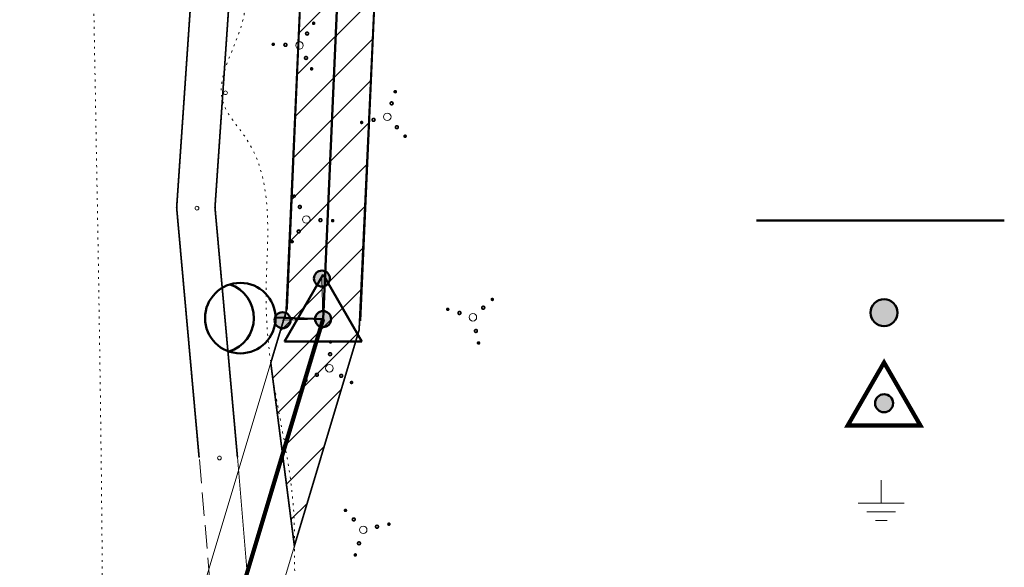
# Model space of a CAD drawing. Header units: millimetres. Extents: x 0 to 1188, y 0 to 841.
# Tile 52 of 76: x 996 to 1101, y 116 to 174. Entities that reach past the tile are written whole.
import ezdxf

# ---------------------------------------------------------------- set-up
doc = ezdxf.new("R2010")
doc.units = ezdxf.units.MM
for name, pattern in [('K5LT32789', [0]), ('K5LT32797', [0]), ('K5LT32809', [0]), ('K5LT32814', [0]), ('K5LT32815', [3.5, 2.5, -1]), ('K5LT32817', [0.7, 0.2, -0.5]), ('K5LT_BASIC', [0]), ('K5LT_THIN', [0])]:
    doc.linetypes.add(name, pattern=pattern)
doc.layers.add('Системный слой', color=7, linetype='Continuous')

# ---------------------------------------------------------------- blocks, each defined once
blk = doc.blocks.new('U583')
at = {"layer": 'Системный слой', "color": 7, "linetype": 'K5LT_BASIC', "lineweight": 50}
for p, q in [((1028.04, 147.02), (1023.93, 139.89)), ((1032.16, 139.89), (1028.04, 147.02)), ((1023.93, 139.89), (1032.16, 139.89))]:
    blk.add_line(p, q, dxfattribs=at)
blk = doc.blocks.new('U586')
at = {"layer": 'Системный слой'}
h = blk.add_hatch(color=7, dxfattribs=at)
h.paths.add_polyline_path([(1027.92, 146.58), (1027.53, 145.83), (1027.58, 145.8), (1027.63, 145.78), (1027.68, 145.77), (1027.73, 145.76), (1027.78, 145.75), (1027.83, 145.74), (1027.88, 145.74), (1027.94, 145.73), (1027.99, 145.74), (1028.04, 145.74), (1028.09, 145.75), (1028.14, 145.76), (1028.19, 145.78), (1028.24, 145.8), (1028.29, 145.82), (1028.34, 145.84), (1028.38, 145.87), (1028.42, 145.9), (1028.46, 145.93), (1028.5, 145.97), (1028.54, 146), (1028.57, 146.04), (1028.61, 146.09), (1028.63, 146.13), (1028.66, 146.17), (1028.69, 146.22), (1028.71, 146.27), (1028.72, 146.32), (1028.74, 146.37), (1028.75, 146.42), (1028.76, 146.47), (1028.77, 146.52), (1028.77, 146.57), (1028.77, 146.62), (1028.76, 146.68), (1028.76, 146.73), (1028.74, 146.78), (1028.73, 146.83), (1028.71, 146.88), (1028.7, 146.93), (1028.67, 146.97), (1028.65, 147.02), (1028.62, 147.06), (1028.59, 147.11), (1028.56, 147.15), (1028.52, 147.18), (1028.48, 147.22), (1028.44, 147.25), (1028.4, 147.28), (1028.36, 147.31), (1028.31, 147.34), (1028.3, 147.34)])
h.paths.add_polyline_path([(1027.07, 146.49), (1027.08, 146.44), (1027.09, 146.39), (1027.1, 146.34), (1027.12, 146.29), (1027.14, 146.24), (1027.16, 146.19), (1027.19, 146.15), (1027.22, 146.1), (1027.25, 146.06), (1027.28, 146.02), (1027.32, 145.98), (1027.35, 145.95), (1027.39, 145.92), (1027.44, 145.88), (1027.48, 145.86), (1027.52, 145.83), (1027.53, 145.83), (1027.92, 146.58), (1028.3, 147.34), (1028.26, 147.36), (1028.21, 147.38), (1028.16, 147.4), (1028.11, 147.41), (1028.06, 147.42), (1028.01, 147.43), (1027.95, 147.43), (1027.9, 147.43), (1027.85, 147.43), (1027.8, 147.43), (1027.75, 147.42), (1027.7, 147.4), (1027.65, 147.39), (1027.6, 147.37), (1027.55, 147.35), (1027.5, 147.33), (1027.46, 147.3), (1027.41, 147.27), (1027.37, 147.24), (1027.33, 147.2), (1027.3, 147.17), (1027.26, 147.13), (1027.23, 147.09), (1027.2, 147.04), (1027.18, 147), (1027.15, 146.95), (1027.13, 146.9), (1027.11, 146.86), (1027.1, 146.81), (1027.08, 146.75), (1027.08, 146.7), (1027.07, 146.65), (1027.07, 146.6), (1027.07, 146.55), (1027.07, 146.5)])
at = {"layer": 'Системный слой', "color": 7, "linetype": 'K5LT_THIN', "lineweight": 18}
blk.add_line((1028.02, 142.59), (1027.92, 146.58), dxfattribs=at)
at = {"layer": 'Системный слой', "color": 7, "linetype": 'K5LT_BASIC', "lineweight": 50}
blk.add_circle((1027.92, 146.58), 0.85, dxfattribs=at)
blk = doc.blocks.new('U585')
at = {"layer": 'Системный слой'}
blk.add_blockref('U586', (0, 0), dxfattribs=at)
blk = doc.blocks.new('U584')
at = {"layer": 'Системный слой'}
h = blk.add_hatch(color=7, dxfattribs=at)
h.paths.add_polyline_path([(1028.04, 142.27), (1028.85, 142.55), (1028.83, 142.59), (1028.81, 142.64), (1028.78, 142.69), (1028.75, 142.73), (1028.72, 142.78), (1028.69, 142.82), (1028.66, 142.86), (1028.62, 142.89), (1028.58, 142.93), (1028.54, 142.96), (1028.5, 142.99), (1028.45, 143.01), (1028.4, 143.04), (1028.36, 143.06), (1028.31, 143.07), (1028.26, 143.09), (1028.21, 143.1), (1028.15, 143.11), (1028.1, 143.11), (1028.05, 143.12), (1028, 143.12), (1027.95, 143.11), (1027.9, 143.1), (1027.84, 143.09), (1027.79, 143.08), (1027.74, 143.06), (1027.7, 143.04), (1027.65, 143.02), (1027.6, 142.99), (1027.56, 142.97), (1027.52, 142.93), (1027.48, 142.9), (1027.44, 142.86), (1027.4, 142.83), (1027.37, 142.79), (1027.34, 142.74), (1027.31, 142.7), (1027.29, 142.65), (1027.27, 142.61), (1027.25, 142.56), (1027.23, 142.51), (1027.22, 142.46), (1027.21, 142.41), (1027.2, 142.36), (1027.2, 142.3), (1027.19, 142.25), (1027.2, 142.2), (1027.2, 142.15), (1027.21, 142.1), (1027.22, 142.05), (1027.24, 142), (1027.24, 141.99)])
h.paths.add_polyline_path([(1028.72, 141.75), (1028.75, 141.79), (1028.78, 141.83), (1028.8, 141.88), (1028.82, 141.93), (1028.84, 141.97), (1028.86, 142.02), (1028.87, 142.07), (1028.88, 142.12), (1028.89, 142.18), (1028.89, 142.23), (1028.89, 142.28), (1028.89, 142.33), (1028.89, 142.38), (1028.88, 142.44), (1028.87, 142.49), (1028.85, 142.54), (1028.85, 142.55), (1028.04, 142.27), (1027.24, 141.99), (1027.26, 141.94), (1027.28, 141.89), (1027.3, 141.85), (1027.33, 141.8), (1027.36, 141.76), (1027.39, 141.72), (1027.43, 141.68), (1027.47, 141.64), (1027.51, 141.61), (1027.55, 141.58), (1027.59, 141.55), (1027.63, 141.52), (1027.68, 141.5), (1027.73, 141.48), (1027.78, 141.46), (1027.83, 141.44), (1027.88, 141.43), (1027.93, 141.42), (1027.98, 141.42), (1028.03, 141.42), (1028.09, 141.42), (1028.14, 141.42), (1028.19, 141.43), (1028.24, 141.44), (1028.29, 141.45), (1028.34, 141.47), (1028.39, 141.49), (1028.44, 141.51), (1028.48, 141.54), (1028.53, 141.57), (1028.57, 141.6), (1028.61, 141.63), (1028.65, 141.67), (1028.68, 141.7), (1028.71, 141.74)])
at = {"layer": 'Системный слой', "color": 7, "linetype": 'K5LT_BASIC', "lineweight": 50}
blk.add_circle((1028.04, 142.27), 0.85, dxfattribs=at)
at = {"layer": 'Системный слой'}
blk.add_blockref('U585', (0, 0), dxfattribs=at)
blk = doc.blocks.new('U589')
at = {"layer": 'Системный слой'}
h = blk.add_hatch(color=7, dxfattribs=at)
h.paths.add_polyline_path([(1023.73, 142.14), (1024.48, 141.76), (1024.51, 141.8), (1024.53, 141.85), (1024.54, 141.9), (1024.56, 141.95), (1024.56, 142), (1024.57, 142.05), (1024.58, 142.11), (1024.58, 142.16), (1024.57, 142.21), (1024.57, 142.26), (1024.56, 142.31), (1024.55, 142.36), (1024.53, 142.41), (1024.51, 142.46), (1024.49, 142.51), (1024.47, 142.56), (1024.44, 142.6), (1024.41, 142.64), (1024.38, 142.69), (1024.34, 142.72), (1024.31, 142.76), (1024.27, 142.8), (1024.23, 142.83), (1024.18, 142.86), (1024.14, 142.88), (1024.09, 142.91), (1024.04, 142.93), (1023.99, 142.95), (1023.94, 142.96), (1023.89, 142.97), (1023.84, 142.98), (1023.79, 142.99), (1023.74, 142.99), (1023.69, 142.99), (1023.63, 142.98), (1023.58, 142.98), (1023.53, 142.97), (1023.48, 142.95), (1023.43, 142.94), (1023.38, 142.92), (1023.34, 142.89), (1023.29, 142.87), (1023.25, 142.84), (1023.2, 142.81), (1023.16, 142.78), (1023.13, 142.74), (1023.09, 142.7), (1023.06, 142.66), (1023.03, 142.62), (1023, 142.58), (1022.97, 142.53), (1022.97, 142.53)])
h.paths.add_polyline_path([(1023.82, 141.29), (1023.87, 141.3), (1023.92, 141.31), (1023.97, 141.33), (1024.02, 141.34), (1024.07, 141.36), (1024.12, 141.38), (1024.16, 141.41), (1024.21, 141.44), (1024.25, 141.47), (1024.29, 141.5), (1024.33, 141.54), (1024.36, 141.58), (1024.4, 141.62), (1024.43, 141.66), (1024.45, 141.7), (1024.48, 141.75), (1024.48, 141.76), (1023.73, 142.14), (1022.97, 142.53), (1022.95, 142.48), (1022.93, 142.43), (1022.91, 142.38), (1022.9, 142.33), (1022.89, 142.28), (1022.88, 142.23), (1022.88, 142.18), (1022.88, 142.12), (1022.88, 142.07), (1022.88, 142.02), (1022.89, 141.97), (1022.91, 141.92), (1022.92, 141.87), (1022.94, 141.82), (1022.96, 141.77), (1022.98, 141.72), (1023.01, 141.68), (1023.04, 141.64), (1023.07, 141.6), (1023.11, 141.56), (1023.14, 141.52), (1023.18, 141.49), (1023.22, 141.45), (1023.27, 141.42), (1023.31, 141.4), (1023.36, 141.37), (1023.41, 141.35), (1023.46, 141.33), (1023.5, 141.32), (1023.56, 141.31), (1023.61, 141.3), (1023.66, 141.29), (1023.71, 141.29), (1023.76, 141.29), (1023.82, 141.29)])
at = {"layer": 'Системный слой', "color": 7, "linetype": 'K5LT_THIN', "lineweight": 18}
blk.add_line((1027.72, 142.24), (1023.73, 142.14), dxfattribs=at)
at = {"layer": 'Системный слой', "color": 7, "linetype": 'K5LT_BASIC', "lineweight": 50}
blk.add_circle((1023.73, 142.14), 0.85, dxfattribs=at)
blk = doc.blocks.new('U588')
at = {"layer": 'Системный слой'}
blk.add_blockref('U589', (0, 0), dxfattribs=at)
blk = doc.blocks.new('U587')
at = {"layer": 'Системный слой'}
h = blk.add_hatch(color=7, dxfattribs=at)
h.paths.add_polyline_path([(1028.04, 142.27), (1027.76, 143.07), (1027.72, 143.05), (1027.67, 143.03), (1027.62, 143), (1027.58, 142.98), (1027.53, 142.95), (1027.49, 142.91), (1027.46, 142.88), (1027.42, 142.84), (1027.38, 142.8), (1027.35, 142.76), (1027.32, 142.72), (1027.3, 142.67), (1027.27, 142.63), (1027.25, 142.58), (1027.24, 142.53), (1027.22, 142.48), (1027.21, 142.43), (1027.2, 142.38), (1027.2, 142.33), (1027.19, 142.27), (1027.2, 142.22), (1027.2, 142.17), (1027.21, 142.12), (1027.22, 142.07), (1027.23, 142.02), (1027.25, 141.97), (1027.27, 141.92), (1027.29, 141.87), (1027.32, 141.83), (1027.35, 141.78), (1027.38, 141.74), (1027.41, 141.7), (1027.45, 141.66), (1027.48, 141.63), (1027.52, 141.59), (1027.57, 141.56), (1027.61, 141.54), (1027.66, 141.51), (1027.7, 141.49), (1027.75, 141.47), (1027.8, 141.45), (1027.85, 141.44), (1027.9, 141.43), (1027.95, 141.42), (1028.01, 141.42), (1028.06, 141.42), (1028.11, 141.42), (1028.16, 141.42), (1028.21, 141.43), (1028.26, 141.45), (1028.31, 141.46), (1028.32, 141.46)])
h.paths.add_polyline_path([(1028.56, 142.94), (1028.52, 142.97), (1028.48, 143), (1028.43, 143.02), (1028.39, 143.04), (1028.34, 143.06), (1028.29, 143.08), (1028.24, 143.09), (1028.19, 143.1), (1028.13, 143.11), (1028.08, 143.12), (1028.03, 143.12), (1027.98, 143.11), (1027.93, 143.11), (1027.87, 143.1), (1027.82, 143.09), (1027.77, 143.07), (1027.76, 143.07), (1028.04, 142.27), (1028.32, 141.46), (1028.37, 141.48), (1028.42, 141.5), (1028.46, 141.53), (1028.51, 141.55), (1028.55, 141.58), (1028.59, 141.62), (1028.63, 141.65), (1028.67, 141.69), (1028.7, 141.73), (1028.73, 141.77), (1028.76, 141.81), (1028.79, 141.86), (1028.81, 141.9), (1028.83, 141.95), (1028.85, 142), (1028.87, 142.05), (1028.88, 142.1), (1028.89, 142.15), (1028.89, 142.2), (1028.89, 142.26), (1028.89, 142.31), (1028.89, 142.36), (1028.88, 142.41), (1028.87, 142.46), (1028.86, 142.51), (1028.84, 142.56), (1028.82, 142.61), (1028.8, 142.66), (1028.77, 142.7), (1028.74, 142.75), (1028.71, 142.79), (1028.68, 142.83), (1028.64, 142.87), (1028.61, 142.9), (1028.57, 142.94)])
at = {"layer": 'Системный слой', "color": 7, "linetype": 'K5LT_BASIC', "lineweight": 50}
blk.add_circle((1028.04, 142.27), 0.85, dxfattribs=at)
at = {"layer": 'Системный слой'}
blk.add_blockref('U588', (0, 0), dxfattribs=at)
blk = doc.blocks.new('U582')
at = {"layer": 'Системный слой'}
for name in ['U583', 'U584', 'U587']:
    blk.add_blockref(name, (0, 0), dxfattribs=at)
blk = doc.blocks.new('U594')
at = {"layer": 'Системный слой', "color": 1, "linetype": 'K5LT32809', "lineweight": 18, "true_color": 0xff0000}
for p, q in [((1006.05, 82.92), (1024.21, 143.42)), ((1013.85, 81.07), (1031.88, 141.12)), ((1004.73, 61.95), (1005.89, 82)), ((1012.71, 61.48), (1013.85, 81.07))]:
    blk.add_line(p, q, dxfattribs=at)
blk.add_arc((1009.88, 81.77), 4, 163.287, 176.6951, dxfattribs=at)
blk = doc.blocks.new('U595')
at = {"layer": 'Системный слой', "color": 1, "linetype": 'K5LT32809', "lineweight": 18, "true_color": 0xff0000}
for p, q in [((1049.8, 717.4), (1024.05, 142.45)), ((1057.8, 717.05), (1032.04, 142.09)), ((1049.64, 713.65), (1024.05, 142.45)), ((1049.64, 713.65), (1024.05, 142.45))]:
    blk.add_line(p, q, dxfattribs=at)
blk = doc.blocks.new('U1098')
at = {"layer": 'Системный слой', "color": 7, "linetype": 'K5LT32789', "const_width": 0.18}
for points in [[(1030.35, 121.85, 1), (1030.49, 121.99, 1)], [(1031.19, 120.86, 1), (1031.41, 121.06, 1)], [(1034.97, 120.39, 1), (1035.12, 120.52, 1)], [(1033.66, 120.08, 1), (1033.89, 120.28, 1)], [(1031.75, 118.32, 1), (1031.97, 118.52, 1)], [(1031.39, 117.12, 1), (1031.54, 117.25, 1)]]:
    blk.add_lwpolyline(points, format="xyb", close=True, dxfattribs=at)
at = {"layer": 'Системный слой', "color": 7, "linetype": 'K5LT32797', "lineweight": 18}
blk.add_circle((1032.31, 119.85), 0.4, dxfattribs=at)
blk = doc.blocks.new('U1099')
at = {"layer": 'Системный слой', "color": 7, "linetype": 'K5LT32789', "const_width": 0.18}
for points in [[(1028.73, 139.84, 1), (1028.93, 139.83, 1)], [(1028.63, 138.54, 1), (1028.93, 138.53, 1)], [(1027.23, 136.35, 1), (1027.53, 136.34, 1)], [(1029.82, 136.23, 1), (1030.12, 136.22, 1)], [(1026.12, 135.75, 1), (1026.32, 135.74, 1)], [(1030.97, 135.53, 1), (1031.17, 135.52, 1)]]:
    blk.add_lwpolyline(points, format="xyb", close=True, dxfattribs=at)
at = {"layer": 'Системный слой', "color": 7, "linetype": 'K5LT32797', "lineweight": 18}
blk.add_circle((1028.71, 137.03), 0.4, dxfattribs=at)
blk = doc.blocks.new('U1100')
at = {"layer": 'Системный слой', "color": 7, "linetype": 'K5LT32789', "const_width": 0.18}
for points in [[(1044.98, 143.59, 1), (1045.18, 143.36, 1)], [(1045.98, 144.43, 1), (1046.11, 144.28, 1)], [(1041.24, 143.38, 1), (1041.37, 143.23, 1)], [(1042.45, 143.03, 1), (1042.65, 142.8, 1)], [(1044.2, 141.11, 1), (1044.4, 140.89, 1)], [(1044.51, 139.8, 1), (1044.65, 139.65, 1)]]:
    blk.add_lwpolyline(points, format="xyb", close=True, dxfattribs=at)
at = {"layer": 'Системный слой', "color": 7, "linetype": 'K5LT32797', "lineweight": 18}
blk.add_circle((1043.98, 142.46), 0.4, dxfattribs=at)
blk = doc.blocks.new('U1101')
at = {"layer": 'Системный слой', "color": 7, "linetype": 'K5LT32789', "const_width": 0.18}
for points in [[(1024.97, 155.44, 1), (1024.96, 155.24, 1)], [(1025.57, 154.34, 1), (1025.56, 154.04, 1)], [(1027.76, 152.94, 1), (1027.75, 152.64, 1)], [(1029.06, 152.83, 1), (1029.05, 152.63, 1)], [(1025.45, 151.74, 1), (1025.44, 151.44, 1)], [(1024.75, 150.6, 1), (1024.74, 150.4, 1)]]:
    blk.add_lwpolyline(points, format="xyb", close=True, dxfattribs=at)
at = {"layer": 'Системный слой', "color": 7, "linetype": 'K5LT32797', "lineweight": 18}
blk.add_circle((1026.25, 152.86), 0.4, dxfattribs=at)
blk = doc.blocks.new('U1102')
at = {"layer": 'Системный слой', "color": 7, "linetype": 'K5LT32789', "const_width": 0.18}
for points in [[(1035.79, 166.52, 1), (1035.64, 166.38, 1)], [(1035.44, 165.31, 1), (1035.22, 165.11, 1)], [(1033.52, 163.56, 1), (1033.3, 163.35, 1)], [(1032.21, 163.24, 1), (1032.07, 163.11, 1)], [(1036, 162.77, 1), (1035.78, 162.57, 1)], [(1036.84, 161.78, 1), (1036.69, 161.64, 1)]]:
    blk.add_lwpolyline(points, format="xyb", close=True, dxfattribs=at)
at = {"layer": 'Системный слой', "color": 7, "linetype": 'K5LT32797', "lineweight": 18}
blk.add_circle((1034.87, 163.78), 0.4, dxfattribs=at)
blk = doc.blocks.new('U1105')
at = {"layer": 'Системный слой', "color": 7, "linetype": 'K5LT32789', "const_width": 0.18}
for points in [[(1027.03, 173.63, 1), (1027.04, 173.83, 1)], [(1026.33, 172.48, 1), (1026.34, 172.78, 1)], [(1022.73, 171.39, 1), (1022.74, 171.59, 1)], [(1024.02, 171.28, 1), (1024.04, 171.58, 1)], [(1026.21, 169.89, 1), (1026.23, 170.19, 1)], [(1026.82, 168.78, 1), (1026.82, 168.98, 1)]]:
    blk.add_lwpolyline(points, format="xyb", close=True, dxfattribs=at)
at = {"layer": 'Системный слой', "color": 7, "linetype": 'K5LT32797', "lineweight": 18}
blk.add_circle((1025.53, 171.37), 0.4, dxfattribs=at)
blk = doc.blocks.new('U1308')
at = {"layer": 'Системный слой', "color": 7, "linetype": 'K5LT_BASIC', "lineweight": 50}
blk.add_line((1022.98, 142.42), (1028.04, 142.27), dxfattribs=at)
blk.add_circle((1019.23, 142.37), 3.75, dxfattribs=at)
blk.add_arc((1016.93, 142.4), 3.75, 286.9876, 71.3632, dxfattribs=at)
blk = doc.blocks.new('U1320')
at = {"layer": 'Системный слой', "color": 7, "linetype": 'K5LT_THIN', "lineweight": 18}
for p, q in [((1087.42, 125.15), (1087.42, 122.69)), ((1087.42, 122.69), (1084.97, 122.69)), ((1087.42, 122.69), (1089.88, 122.69)), ((1087.42, 121.77), (1085.89, 121.77)), ((1087.42, 121.77), (1088.96, 121.77)), ((1087.42, 120.85), (1086.81, 120.85)), ((1087.42, 120.85), (1088.04, 120.85))]:
    blk.add_line(p, q, dxfattribs=at)
blk = doc.blocks.new('U1321')
at = {"layer": 'Системный слой', "color": 7, "linetype": 'K5LT_THIN', "lineweight": 18}
for p, q in [((1087.42, 125.15), (1087.42, 122.69)), ((1087.42, 122.69), (1084.97, 122.69)), ((1087.42, 122.69), (1089.88, 122.69)), ((1087.42, 121.77), (1085.89, 121.77)), ((1087.42, 121.77), (1088.96, 121.77)), ((1087.42, 120.85), (1086.81, 120.85)), ((1087.42, 120.85), (1088.04, 120.85))]:
    blk.add_line(p, q, dxfattribs=at)

msp = doc.modelspace()

# ---------------------------------------------------------------- hatches: boundary and pattern name
at = {"layer": 'Системный слой'}
h = msp.add_hatch(dxfattribs=at)
h.set_pattern_fill('Металл', angle=45, style=0, pattern_type=0)
h.set_pattern_definition([(45, (0, 0), (-2.12132, 2.12132), [])])
h.paths.add_polyline_path([(1031.875537, 141.117103), (1036.074939, 232.158307), (1027.885971, 228.118971), (1024.212771, 143.415366), (1022.472729, 137.613795), (1024.985867, 118.145867)])
for points in [[(1087.710566, 144.379408), (1087.642816, 144.377074), (1087.575252, 144.371547), (1087.508024, 144.362837), (1087.441282, 144.350966), (1087.375174, 144.335958), (1087.309848, 144.317847), (1087.24545, 144.296675), (1087.182122, 144.272487), (1087.120006, 144.245338), (1087.05924, 144.215288), (1086.99996, 144.182405), (1086.942297, 144.146761), (1086.886381, 144.108436), (1086.832335, 144.067515), (1086.78028, 144.02409), (1086.730332, 143.978257), (1086.682603, 143.930118), (1086.637198, 143.879781), (1086.594218, 143.827357), (1086.553761, 143.772964), (1086.515914, 143.716722), (1086.480764, 143.658757), (1086.448388, 143.599198), (1086.418859, 143.538178), (1086.392241, 143.475833), (1086.368595, 143.4123), (1086.347973, 143.347723), (1086.330421, 143.282245), (1086.315978, 143.216012), (1086.304677, 143.149171), (1086.296542, 143.081871), (1086.291591, 143.014262), (1086.289837, 142.946495), (1086.291281, 142.87872), (1086.295922, 142.811089), (1086.30375, 142.743753), (1086.314745, 142.676861), (1086.328885, 142.610562), (1086.346137, 142.545004), (1086.366464, 142.480334), (1086.389819, 142.416694), (1086.416151, 142.354227), (1086.445401, 142.293073), (1086.477504, 142.233366), (1086.512389, 142.175241), (1086.549977, 142.118827), (1086.590186, 142.064249), (1086.632925, 142.011629), (1086.678099, 141.961085), (1086.725608, 141.912728), (1086.775346, 141.866667), (1086.827201, 141.823004), (1086.881059, 141.781837), (1086.9368, 141.743256), (1086.994299, 141.707349), (1087.053428, 141.674195), (1087.114056, 141.643868), (1087.176047, 141.616435), (1087.239264, 141.591958), (1087.303565, 141.570491), (1087.368807, 141.552082), (1087.434846, 141.536772), (1087.501533, 141.524595), (1087.56872, 141.515578), (1087.636258, 141.509741), (1087.703997, 141.507098), (1087.771784, 141.507654), (1087.83947, 141.511408), (1087.906903, 141.518351), (1087.973934, 141.528469), (1088.040412, 141.541738), (1088.106191, 141.558129), (1088.171123, 141.577606), (1088.235063, 141.600124), (1088.297869, 141.625635), (1088.359402, 141.654081), (1088.419525, 141.685398), (1088.478102, 141.719518), (1088.535004, 141.756363), (1088.590105, 141.795853), (1088.64328, 141.837898), (1088.694413, 141.882406), (1088.743388, 141.929276), (1088.790098, 141.978406), (1088.834437, 142.029684), (1088.876307, 142.082998), (1088.915615, 142.138228), (1088.952273, 142.195251), (1088.9862, 142.253941), (1089.01732, 142.314166), (1089.045563, 142.375792), (1089.070867, 142.438682), (1089.093175, 142.502696), (1089.112438, 142.567691), (1089.128613, 142.633523), (1089.141663, 142.700045), (1089.15156, 142.767108), (1089.158282, 142.834564), (1089.161813, 142.902262), (1089.162313, 142.958759), (1089.159979, 143.026508), (1089.154452, 143.094072), (1089.145743, 143.161301), (1089.133871, 143.228043), (1089.118863, 143.29415), (1089.100752, 143.359476), (1089.07958, 143.423875), (1089.055392, 143.487203), (1089.028243, 143.549319), (1088.998194, 143.610085), (1088.96531, 143.669365), (1088.929666, 143.727027), (1088.891341, 143.782944), (1088.850421, 143.83699), (1088.806995, 143.889045), (1088.761162, 143.938993), (1088.713023, 143.986722), (1088.662686, 144.032127), (1088.610262, 144.075106), (1088.555869, 144.115564), (1088.499627, 144.15341), (1088.441662, 144.18856), (1088.382103, 144.220936), (1088.321083, 144.250466), (1088.258738, 144.277084), (1088.195206, 144.30073), (1088.130629, 144.321352), (1088.06515, 144.338904), (1087.998917, 144.353346), (1087.932076, 144.364648), (1087.864776, 144.372783), (1087.797167, 144.377733), (1087.7294, 144.379488)], [(1087.710566, 144.379408), (1087.642816, 144.377074), (1087.575252, 144.371547), (1087.508024, 144.362837), (1087.441282, 144.350966), (1087.375174, 144.335958), (1087.309848, 144.317847), (1087.24545, 144.296675), (1087.182122, 144.272487), (1087.120006, 144.245338), (1087.05924, 144.215288), (1086.99996, 144.182405), (1086.942297, 144.146761), (1086.886381, 144.108436), (1086.832335, 144.067515), (1086.78028, 144.02409), (1086.730332, 143.978257), (1086.682603, 143.930118), (1086.637198, 143.879781), (1086.594218, 143.827357), (1086.553761, 143.772964), (1086.515914, 143.716722), (1086.480764, 143.658757), (1086.448388, 143.599198), (1086.418859, 143.538178), (1086.392241, 143.475833), (1086.368595, 143.4123), (1086.347973, 143.347723), (1086.330421, 143.282245), (1086.315978, 143.216012), (1086.304677, 143.149171), (1086.296542, 143.081871), (1086.291591, 143.014262), (1086.289837, 142.946495), (1086.291281, 142.87872), (1086.295922, 142.811089), (1086.30375, 142.743753), (1086.314745, 142.676861), (1086.328885, 142.610562), (1086.346137, 142.545004), (1086.366464, 142.480334), (1086.389819, 142.416694), (1086.416151, 142.354227), (1086.445401, 142.293073), (1086.477504, 142.233366), (1086.512389, 142.175241), (1086.549977, 142.118827), (1086.590186, 142.064249), (1086.632925, 142.011629), (1086.678099, 141.961085), (1086.725608, 141.912728), (1086.775346, 141.866667), (1086.827201, 141.823004), (1086.881059, 141.781837), (1086.9368, 141.743256), (1086.994299, 141.707349), (1087.053428, 141.674195), (1087.114056, 141.643868), (1087.176047, 141.616435), (1087.239264, 141.591958), (1087.303565, 141.570491), (1087.368807, 141.552082), (1087.434846, 141.536772), (1087.501533, 141.524595), (1087.56872, 141.515578), (1087.636258, 141.509741), (1087.703997, 141.507098), (1087.771784, 141.507654), (1087.83947, 141.511408), (1087.906903, 141.518351), (1087.973934, 141.528469), (1088.040412, 141.541738), (1088.106191, 141.558129), (1088.171123, 141.577606), (1088.235063, 141.600124), (1088.297869, 141.625635), (1088.359402, 141.654081), (1088.419525, 141.685398), (1088.478102, 141.719518), (1088.535004, 141.756363), (1088.590105, 141.795853), (1088.64328, 141.837898), (1088.694413, 141.882406), (1088.743388, 141.929276), (1088.790098, 141.978406), (1088.834437, 142.029684), (1088.876307, 142.082998), (1088.915615, 142.138228), (1088.952273, 142.195251), (1088.9862, 142.253941), (1089.01732, 142.314166), (1089.045563, 142.375792), (1089.070867, 142.438682), (1089.093175, 142.502696), (1089.112438, 142.567691), (1089.128613, 142.633523), (1089.141663, 142.700045), (1089.15156, 142.767108), (1089.158282, 142.834564), (1089.161813, 142.902262), (1089.162313, 142.958759), (1089.159979, 143.026508), (1089.154452, 143.094072), (1089.145743, 143.161301), (1089.133871, 143.228043), (1089.118863, 143.29415), (1089.100752, 143.359476), (1089.07958, 143.423875), (1089.055392, 143.487203), (1089.028243, 143.549319), (1088.998194, 143.610085), (1088.96531, 143.669365), (1088.929666, 143.727027), (1088.891341, 143.782944), (1088.850421, 143.83699), (1088.806995, 143.889045), (1088.761162, 143.938993), (1088.713023, 143.986722), (1088.662686, 144.032127), (1088.610262, 144.075106), (1088.555869, 144.115564), (1088.499627, 144.15341), (1088.441662, 144.18856), (1088.382103, 144.220936), (1088.321083, 144.250466), (1088.258738, 144.277084), (1088.195206, 144.30073), (1088.130629, 144.321352), (1088.06515, 144.338904), (1087.998917, 144.353346), (1087.932076, 144.364648), (1087.864776, 144.372783), (1087.797167, 144.377733), (1087.7294, 144.379488)], [(1087.715749, 134.274089), (1087.660444, 134.27189), (1087.605359, 134.2665), (1087.550678, 134.257936), (1087.496582, 134.246227), (1087.443254, 134.231411), (1087.39087, 134.21354), (1087.339607, 134.192671), (1087.289635, 134.168875), (1087.241121, 134.142232), (1087.194228, 134.11283), (1087.149113, 134.080767), (1087.105925, 134.046152), (1087.064809, 134.009099), (1087.025903, 133.969732), (1086.989337, 133.928183), (1086.955232, 133.884591), (1086.923703, 133.839101), (1086.894855, 133.791865), (1086.868784, 133.743041), (1086.845579, 133.692792), (1086.825315, 133.641287), (1086.808061, 133.588697), (1086.793874, 133.535198), (1086.782803, 133.480968), (1086.774883, 133.426189), (1086.770141, 133.371044), (1086.768594, 133.315718), (1086.770246, 133.260394), (1086.775092, 133.205259), (1086.783115, 133.150495), (1086.794289, 133.096286), (1086.808577, 133.042814), (1086.825931, 132.990257), (1086.846292, 132.93879), (1086.869593, 132.888585), (1086.895756, 132.839811), (1086.924693, 132.79263), (1086.956308, 132.747199), (1086.990495, 132.703671), (1087.02714, 132.662192), (1087.06612, 132.622899), (1087.107306, 132.585923), (1087.15056, 132.55139), (1087.195736, 132.519413), (1087.242684, 132.4901), (1087.291248, 132.463548), (1087.341265, 132.439847), (1087.392568, 132.419075), (1087.444985, 132.401302), (1087.498341, 132.386588), (1087.552459, 132.374981), (1087.607157, 132.36652), (1087.662252, 132.361234), (1087.717561, 132.359141), (1087.772898, 132.360246), (1087.828079, 132.364547), (1087.882919, 132.372029), (1087.937235, 132.382667), (1087.990846, 132.396426), (1088.043572, 132.413259), (1088.095238, 132.433111), (1088.14567, 132.455914), (1088.194701, 132.481594), (1088.242166, 132.510064), (1088.287906, 132.541228), (1088.331769, 132.574984), (1088.373609, 132.611217), (1088.413286, 132.649808), (1088.450666, 132.690626), (1088.485625, 132.733536), (1088.518047, 132.778394), (1088.547823, 132.825051), (1088.574853, 132.87335), (1088.599047, 132.92313), (1088.620324, 132.974225), (1088.638614, 133.026464), (1088.653855, 133.079673), (1088.665996, 133.133673), (1088.674997, 133.188284), (1088.680827, 133.243325), (1088.683467, 133.29861), (1088.68358, 133.32699), (1088.681382, 133.382294), (1088.675991, 133.437379), (1088.667427, 133.492061), (1088.655718, 133.546157), (1088.640903, 133.599485), (1088.623031, 133.651869), (1088.602162, 133.703132), (1088.578366, 133.753104), (1088.551723, 133.801617), (1088.522321, 133.84851), (1088.490259, 133.893626), (1088.455643, 133.936814), (1088.41859, 133.97793), (1088.379223, 134.016836), (1088.337674, 134.053402), (1088.294082, 134.087507), (1088.248592, 134.119036), (1088.201356, 134.147884), (1088.152532, 134.173954), (1088.102284, 134.19716), (1088.050778, 134.217424), (1087.998188, 134.234678), (1087.944689, 134.248864), (1087.890459, 134.259936), (1087.83568, 134.267856), (1087.780536, 134.272597), (1087.725209, 134.274145)], [(1087.715749, 134.274089), (1087.660444, 134.27189), (1087.605359, 134.2665), (1087.550678, 134.257936), (1087.496582, 134.246227), (1087.443254, 134.231411), (1087.39087, 134.21354), (1087.339607, 134.192671), (1087.289635, 134.168875), (1087.241121, 134.142232), (1087.194228, 134.11283), (1087.149113, 134.080767), (1087.105925, 134.046152), (1087.064809, 134.009099), (1087.025903, 133.969732), (1086.989337, 133.928183), (1086.955232, 133.884591), (1086.923703, 133.839101), (1086.894855, 133.791865), (1086.868784, 133.743041), (1086.845579, 133.692792), (1086.825315, 133.641287), (1086.808061, 133.588697), (1086.793874, 133.535198), (1086.782803, 133.480968), (1086.774883, 133.426189), (1086.770141, 133.371044), (1086.768594, 133.315718), (1086.770246, 133.260394), (1086.775092, 133.205259), (1086.783115, 133.150495), (1086.794289, 133.096286), (1086.808577, 133.042814), (1086.825931, 132.990257), (1086.846292, 132.93879), (1086.869593, 132.888585), (1086.895756, 132.839811), (1086.924693, 132.79263), (1086.956308, 132.747199), (1086.990495, 132.703671), (1087.02714, 132.662192), (1087.06612, 132.622899), (1087.107306, 132.585923), (1087.15056, 132.55139), (1087.195736, 132.519413), (1087.242684, 132.4901), (1087.291248, 132.463548), (1087.341265, 132.439847), (1087.392568, 132.419075), (1087.444985, 132.401302), (1087.498341, 132.386588), (1087.552459, 132.374981), (1087.607157, 132.36652), (1087.662252, 132.361234), (1087.717561, 132.359141), (1087.772898, 132.360246), (1087.828079, 132.364547), (1087.882919, 132.372029), (1087.937235, 132.382667), (1087.990846, 132.396426), (1088.043572, 132.413259), (1088.095238, 132.433111), (1088.14567, 132.455914), (1088.194701, 132.481594), (1088.242166, 132.510064), (1088.287906, 132.541228), (1088.331769, 132.574984), (1088.373609, 132.611217), (1088.413286, 132.649808), (1088.450666, 132.690626), (1088.485625, 132.733536), (1088.518047, 132.778394), (1088.547823, 132.825051), (1088.574853, 132.87335), (1088.599047, 132.92313), (1088.620324, 132.974225), (1088.638614, 133.026464), (1088.653855, 133.079673), (1088.665996, 133.133673), (1088.674997, 133.188284), (1088.680827, 133.243325), (1088.683467, 133.29861), (1088.68358, 133.32699), (1088.681382, 133.382294), (1088.675991, 133.437379), (1088.667427, 133.492061), (1088.655718, 133.546157), (1088.640903, 133.599485), (1088.623031, 133.651869), (1088.602162, 133.703132), (1088.578366, 133.753104), (1088.551723, 133.801617), (1088.522321, 133.84851), (1088.490259, 133.893626), (1088.455643, 133.936814), (1088.41859, 133.97793), (1088.379223, 134.016836), (1088.337674, 134.053402), (1088.294082, 134.087507), (1088.248592, 134.119036), (1088.201356, 134.147884), (1088.152532, 134.173954), (1088.102284, 134.19716), (1088.050778, 134.217424), (1087.998188, 134.234678), (1087.944689, 134.248864), (1087.890459, 134.259936), (1087.83568, 134.267856), (1087.780536, 134.272597), (1087.725209, 134.274145)]]:
    msp.add_hatch(color=7, dxfattribs=at).paths.add_polyline_path(points)

# ---------------------------------------------------------------- linework, layer by layer
at = {"layer": 'Системный слой', "color": 7, "linetype": 'K5LT_BASIC', "lineweight": 50}
for p, q in [((1053.799802, 717.224986), (1028.044154, 142.266234)), ((1074.144793, 152.7596), (1100.52032, 152.7596))]:
    msp.add_line(p, q, dxfattribs=at)
at = {"layer": 'Системный слой', "color": 7, "linetype": 'K5LT32815', "lineweight": 18}
msp.add_line((1014.878899, 127.322303), (1016.121241, 112.979763), dxfattribs=at)
at = {"layer": 'Системный слой', "color": 7, "linetype": 'K5LT32789', "lineweight": 18}
msp.add_line((1018.928594, 127.564065), (1020.12305, 113.478581), dxfattribs=at)
at = {"layer": 'Системный слой', "color": 7, "linetype": 'K5LT32815', "const_width": 0.18}
msp.add_lwpolyline([(1036.185375, 661.661874), (1031.878803, 627.750779), (1031.647627, 580.547702), (1030.30338, 543.422336), (1024.14095, 477.848543), (1020.528443, 308.464973), (1016.889983, 218.858823), (1012.459115, 154.107524), (1014.849737, 127.539198)], dxfattribs=at)
at = {"layer": 'Системный слой', "color": 7, "linetype": 'K5LT32789', "const_width": 0.18}
msp.add_lwpolyline([(1040.096046, 660.362401), (1035.95766, 627.775645), (1035.726484, 580.572568), (1034.382237, 543.447203), (1028.219807, 477.873409), (1024.6073, 308.48984), (1020.96884, 218.883689), (1016.537971, 154.13239), (1018.928594, 127.564065)], dxfattribs=at)
at = {"layer": 'Системный слой', "color": 3, "linetype": 'K5LT32814', "true_color": 0x00ff00, "const_width": 0.18}
msp.add_lwpolyline([(1022.472729, 137.613795), (1024.985867, 118.145867), (1031.875537, 141.117103), (1036.074939, 232.158307), (1027.885971, 228.118971), (1024.212771, 143.415366)], close=True, dxfattribs=at)
at = {"layer": 'Системный слой', "color": 7, "linetype": 'K5LT_BASIC', "const_width": 0.45}
msp.add_lwpolyline([(1008.741462, 61.714296), (1009.899528, 81.769216), (1028.044154, 142.266234)], dxfattribs=at)
msp.add_lwpolyline([(1091.589454, 130.954891), (1087.726115, 137.646391), (1083.862776, 130.954891)], close=True, dxfattribs=at)
at = {"layer": 'Системный слой', "color": 7, "linetype": 'K5LT32797', "lineweight": 18}
for centre in [(1017.654663, 166.339372), (1014.618009, 154.06148), (1017.008632, 127.493155)]:
    msp.add_circle(centre, 0.2, dxfattribs=at)
at = {"layer": 'Системный слой', "color": 7, "linetype": 'K5LT_BASIC', "lineweight": 50}
for centre, radius in [((1087.726115, 142.94321), 1.436282), ((1087.726115, 142.94321), 1.436282), ((1087.726115, 133.316624), 0.957521), ((1087.726115, 133.316624), 0.957521)]:
    msp.add_circle(centre, radius, dxfattribs=at)
at = {"layer": 'Системный слой', "color": 7, "linetype": 'K5LT32817', "lineweight": 18}
for points, knots in [([(1004.577214, 111.54082), (1004.422071, 135.348636), (1003.661881, 172.204392), (1002.826399, 222.780455), (1004.970026, 309.022672), (1012.729683, 403.987311), (1020.507579, 518.907176), (1019.802475, 608.190732), (1023.344869, 676.711193), (1028.54692, 709.76879), (1028.543922, 709.783122), (1028.520561, 709.785049), (1021.044623, 710.726784), (991.804359, 716.291971), (947.327163, 718.78986), (910.205871, 720.266429), (894.270418, 720.900292)], [201.8171583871, 201.8171583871, 201.8171583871, 201.8171583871, 237.5349934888, 257.1020552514, 277.6865561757, 366.8982137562, 400.0430460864, 450.2726669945, 501.3225446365, 501.3263625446, 501.3333764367, 501.3409369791, 501.3573279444, 513.1048638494, 544.8630909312, 568.7508298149, 568.7508298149, 568.7508298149, 568.7508298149]), ([(1025.099418, 114.098877), (1024.898555, 116.523806), (1025.349788, 123.456984), (1022.776401, 133.897084), (1021.392496, 147.16568), (1023.365239, 158.309253), (1015.481636, 166.384299), (1020.206251, 173.081001), (1019.783234, 180.84694), (1024.378453, 184.935282), (1028.593757, 192.553479), (1023.784385, 201.086242), (1026.060547, 210.934292), (1024.478962, 218.014515), (1024.378078, 224.767665), (1027.992302, 228.615284), (1033.381144, 230.335222), (1038.335734, 233.551733), (1041.785648, 235.962036), (1042.920047, 236.754591)], [6.882021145, 6.882021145, 6.882021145, 6.882021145, 10.4655602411, 17.8845747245, 22.3907203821, 30.7945894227, 33.1643125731, 37.55087825, 40.7211327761, 44.415093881, 46.1154238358, 53.4582470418, 56.6346658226, 60.9699041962, 64.3990363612, 66.014217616, 68.508131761, 72.7478147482, 74.824889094, 74.824889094, 74.824889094, 74.824889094])]:
    msp.add_open_spline(points, degree=3, knots=knots, dxfattribs=at)

# ---------------------------------------------------------------- block references
at = {"layer": 'Системный слой'}
for name in ['U595', 'U1105', 'U1102', 'U1101', 'U582', 'U1308', 'U1100', 'U594', 'U1099', 'U1320', 'U1321', 'U1098']:
    msp.add_blockref(name, (0, 0), dxfattribs=at)

doc.saveas('drawing.dxf')
